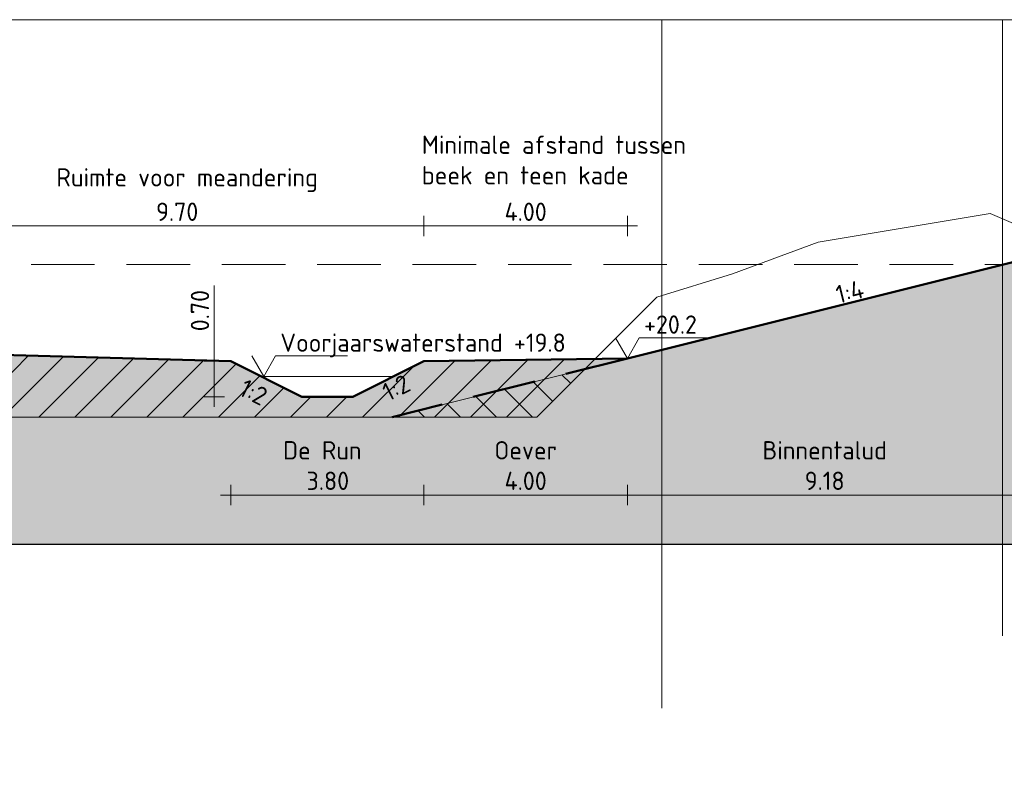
# Model space of a CAD drawing. Header units: metres. Extents: x 161377 to 162521, y 378914 to 379231.
# Tile 31 of 77: x 161842 to 161861, y 378914 to 378929. Entities that reach past the tile are written whole.
import ezdxf

# ---------------------------------------------------------------- set-up
doc = ezdxf.new("R2010")
doc.units = ezdxf.units.M
doc.linetypes.add('DASHED2', pattern=[0.375, 0.25, -0.125])
doc.linetypes.add('HIDDEN', pattern=[9.525, 6.35, -3.175])
for name, color, linetype, lineweight in [('B-WE-GR-MAAIVELD-GD', 253, 'Continuous', 18), ('N-XX-GW-GROND_TEELAARDE-WERK-A-200', 7, 'Continuous', 18), ('N-XX-GW-WATERGANG-GD', 90, 'Continuous', 50), ('X-XX-AL-HULPLIJN-G', 7, 'Continuous', 18), ('X-XX-AL-HULPLIJN-O', 7, 'Continuous', 18), ('X-XX-AL-M', 7, 'Continuous', 18), ('X-XX-AL-NAP-M', 7, 'Continuous', 18)]:
    doc.layers.add(name, color=color, linetype=linetype, lineweight=lineweight)
doc.layers.add('N-WE-GW-GROND-A', color=7, linetype='Continuous', lineweight=35, true_color=0xffdf7f)
doc.layers.add('waterspiegel', color=7, linetype='Continuous', lineweight=13, true_color=0x0544ff)
doc.styles.add('RH-NLCS-A', font='NLCS-ISO.ttf')
doc.dimstyles.new('RH-NLCS-IT-A$0', dxfattribs={"dimscale": 0, "dimtxt": 2.5, "dimasz": 2.5, "dimexe": 1, "dimexo": 5, "dimgap": 0.5, "dimtad": 1, "dimzin": 1, "dimdsep": 46, "dimtxsty": 'RH-NLCS-A', "dimcen": 2.5, "dimdle": 1, "dimclrd": 256, "dimclre": 8, "dimclrt": 256, "dimadec": 0, "dimazin": 0, "dimtfac": 1, "dimtmove": 0, "dimatfit": 3, "dimfxl": 1, "dimfxlon": 1, "dimlwd": -1, "dimlwe": 13, "dimarcsym": 1})

# ---------------------------------------------------------------- blocks, each defined once
blk = doc.blocks.new('Peilmaat')
blk.add_lwpolyline([(-0.162, 0.28), (0, 0), (0.162, 0.28), (1.142, 0.28)])
at = {"style": 'RH-NLCS-A'}
blk.add_attdef('NAP', (0.227, 0.337), '', height=0.25, dxfattribs=at)
blk = doc.blocks.new('*D141')
at = {"layer": 'Defpoints', "color": 0, "transparency": 16777216}
for p in [(161849.916, 378922.405), (161853.915, 378922.461), (161853.915, 378919.773)]:
    blk.add_point(p, dxfattribs=at)
at = {"layer": 'X-XX-AL-M', "color": 8, "linetype": 'HIDDEN', "lineweight": 13, "transparency": 16777216}
for p, q in [((161849.916, 378919.973), (161849.916, 378919.573)), ((161853.915, 378919.973), (161853.915, 378919.573))]:
    blk.add_line(p, q, dxfattribs=at)
at = {"layer": 'X-XX-AL-M', "transparency": 16777216}
blk.add_line((161849.716, 378919.773), (161854.115, 378919.773), dxfattribs=at)
at = {"layer": 'X-XX-AL-M', "transparency": 16777216, "insert": (161851.915, 378920.353), "char_height": 0.36, "width": 5.1301, "attachment_point": 5, "style": 'RH-NLCS-A'}
blk.add_mtext('Oever \\P4.00', dxfattribs=at)
blk = doc.blocks.new('_None')
blk = doc.blocks.new('*D142')
at = {"layer": 'Defpoints', "color": 0, "transparency": 16777216}
for p in [(161863.092, 378924.755), (161853.915, 378922.461), (161863.092, 378919.773)]:
    blk.add_point(p, dxfattribs=at)
at = {"layer": 'X-XX-AL-M', "color": 8, "linetype": 'HIDDEN', "lineweight": 13, "transparency": 16777216}
for p, q in [((161853.915, 378919.973), (161853.915, 378919.573)), ((161863.092, 378919.973), (161863.092, 378919.573))]:
    blk.add_line(p, q, dxfattribs=at)
at = {"layer": 'X-XX-AL-M', "transparency": 16777216}
blk.add_line((161853.715, 378919.773), (161863.292, 378919.773), dxfattribs=at)
at = {"layer": 'X-XX-AL-M', "transparency": 16777216, "insert": (161857.793, 378920.353), "char_height": 0.36, "attachment_point": 5, "style": 'RH-NLCS-A'}
blk.add_mtext('Binnentalud \\P9.18', dxfattribs=at)
blk = doc.blocks.new('*D144')
at = {"layer": 'Defpoints', "color": 0, "transparency": 16777216}
for p in [(161846.118, 378922.405), (161849.916, 378922.405), (161849.916, 378919.773)]:
    blk.add_point(p, dxfattribs=at)
at = {"layer": 'X-XX-AL-M', "color": 8, "linetype": 'HIDDEN', "lineweight": 13, "transparency": 16777216}
for p, q in [((161846.118, 378919.973), (161846.118, 378919.573)), ((161849.916, 378919.973), (161849.916, 378919.573))]:
    blk.add_line(p, q, dxfattribs=at)
at = {"layer": 'X-XX-AL-M', "transparency": 16777216}
blk.add_line((161845.918, 378919.773), (161850.116, 378919.773), dxfattribs=at)
at = {"layer": 'X-XX-AL-M', "transparency": 16777216, "insert": (161847.917, 378920.353), "char_height": 0.36, "attachment_point": 5, "style": 'RH-NLCS-A'}
blk.add_mtext('De Run\\P 3.80', dxfattribs=at)
blk = doc.blocks.new('*D146')
at = {"layer": 'Defpoints', "color": 0, "transparency": 16777216}
for p in [(161853.915, 378925.065), (161849.916, 378922.405), (161853.915, 378922.461)]:
    blk.add_point(p, dxfattribs=at)
at = {"layer": 'X-XX-AL-M', "color": 8, "linetype": 'HIDDEN', "lineweight": 13, "transparency": 16777216}
for p, q in [((161849.916, 378924.865), (161849.916, 378925.265)), ((161853.915, 378924.865), (161853.915, 378925.265))]:
    blk.add_line(p, q, dxfattribs=at)
at = {"layer": 'X-XX-AL-M', "transparency": 16777216}
blk.add_line((161849.716, 378925.065), (161854.115, 378925.065), dxfattribs=at)
at = {"layer": 'X-XX-AL-M', "transparency": 16777216, "insert": (161851.915, 378925.645), "char_height": 0.36, "width": 5.1301, "attachment_point": 5, "style": 'RH-NLCS-A'}
blk.add_mtext('\\P4.00', dxfattribs=at)
blk = doc.blocks.new('*D149')
at = {"layer": 'Defpoints', "color": 0, "transparency": 16777216}
for p in [(161849.915, 378925.065), (161849.915, 378922.405), (161840.216, 378919.773)]:
    blk.add_point(p, dxfattribs=at)
at = {"layer": 'X-XX-AL-M', "color": 8, "linetype": 'HIDDEN', "lineweight": 13, "transparency": 16777216}
for p, q in [((161840.216, 378924.865), (161840.216, 378925.265)), ((161849.915, 378924.865), (161849.915, 378925.265))]:
    blk.add_line(p, q, dxfattribs=at)
at = {"layer": 'X-XX-AL-M', "transparency": 16777216}
blk.add_line((161840.016, 378925.065), (161850.115, 378925.065), dxfattribs=at)
at = {"layer": 'X-XX-AL-M', "transparency": 16777216, "insert": (161845.065, 378925.645), "char_height": 0.36, "width": 5.1301, "attachment_point": 5, "style": 'RH-NLCS-A'}
blk.add_mtext('\\P9.70', dxfattribs=at)
blk = doc.blocks.new('*D150')
at = {"layer": 'Defpoints', "color": 0, "transparency": 16777216}
for p in [(161845.793, 378922.405), (161848.518, 378922.405), (161848.518, 378921.705)]:
    blk.add_point(p, dxfattribs=at)
at = {"layer": 'X-XX-AL-M', "transparency": 16777216}
for p, q in [((161845.793, 378922.405), (161845.793, 378923.897)), ((161845.793, 378921.505), (161845.793, 378922.405))]:
    blk.add_line(p, q, dxfattribs=at)
at = {"layer": 'X-XX-AL-M', "color": 8, "linetype": 'HIDDEN', "lineweight": 13, "transparency": 16777216}
for p, q in [((161845.993, 378922.405), (161845.593, 378922.405)), ((161845.993, 378921.705), (161845.593, 378921.705))]:
    blk.add_line(p, q, dxfattribs=at)
at = {"layer": 'X-XX-AL-M', "transparency": 16777216, "insert": (161845.513, 378923.401), "char_height": 0.36, "attachment_point": 5, "rotation": 90, "style": 'RH-NLCS-A'}
blk.add_mtext('0.70', dxfattribs=at)

msp = doc.modelspace()

# ---------------------------------------------------------------- hatches: boundary and pattern name
at = {"layer": 'N-WE-GW-GROND-A', "transparency": 33554508}
h = msp.add_hatch(color=256, dxfattribs=at)
h.dxf.hatch_style = 1
h.paths.add_polyline_path([(161868.092, 378924.755), (161863.092, 378924.755), (161853.915, 378922.461), (161849.915, 378922.405), (161848.518, 378921.705), (161847.518, 378921.705), (161846.118, 378922.405), (161835.215, 378922.705), (161831.626, 378922.994), (161830.627, 378923.044), (161827.193, 378922.821), (161827.193, 378918.805), (161888.142, 378918.805), (161888.142, 378922.498), (161882.867, 378922.506), (161881.367, 378921.506), (161880.867, 378921.506), (161879.367, 378922.501)])
at = {"layer": 'N-XX-GW-GROND_TEELAARDE-WERK-A-200'}
h = msp.add_hatch(dxfattribs=at)
h.set_pattern_fill('AGW-WERK_AANVULLEN', color=256, scale=0.1, pattern_type=2)
h.set_pattern_definition([(45, (0, -281.4214), (-0.3535533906, 0.3535533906), [])])
h.paths.add_polyline_path([(161846.118, 378922.405), (161839.664, 378922.583), (161840.942, 378921.305), (161849.292, 378921.305), (161852.132, 378921.305), (161853.279, 378922.452), (161849.915, 378922.405), (161848.518, 378921.705), (161847.518, 378921.705)])
h = msp.add_hatch(dxfattribs=at)
h.set_pattern_fill('AGW-WERK_AANVULLEN', color=256, scale=0.1, angle=90, pattern_type=2)
h.set_pattern_definition([(135, (0, -281.4214), (-0.3535533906, -0.3535533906), [])])
h.paths.add_polyline_path([(161853.079, 378922.252), (161849.292, 378921.305), (161852.132, 378921.305)])

# ---------------------------------------------------------------- linework, layer by layer
msp.add_lwpolyline([(161888.142, 378922.498), (161888.047, 378922.498), (161882.859, 378922.501), (161881.367, 378921.506), (161880.867, 378921.506), (161879.338, 378922.506), (161868.092, 378924.755), (161863.092, 378924.755), (161853.915, 378922.461), (161849.915, 378922.405), (161848.518, 378921.705), (161847.518, 378921.705), (161846.118, 378922.405), (161835.215, 378922.705), (161835.215, 378922.705), (161831.626, 378922.994), (161830.627, 378923.044), (161827.193, 378922.821), (161827.193, 378918.805), (161888.142, 378918.805)], close=True)
at = {"layer": 'B-WE-GR-MAAIVELD-GD', "flags": 128}
msp.add_lwpolyline([(161827.193, 378922.821), (161827.286, 378922.826), (161830.627, 378923.044), (161831.626, 378922.994), (161835.697, 378922.669), (161835.842, 378922.655), (161837.565, 378922.712), (161839.492, 378922.755), (161840.942, 378921.305), (161852.132, 378921.305), (161854.492, 378923.665), (161855.978, 378924.127), (161857.666, 378924.748), (161861.048, 378925.309), (161862.006, 378924.901)], dxfattribs=at)
at = {"layer": 'N-XX-GW-WATERGANG-GD'}
for points in [[(161853.915, 378922.461), (161863.092, 378924.755), (161868.092, 378924.755), (161879.338, 378922.506)], [(161846.118, 378922.405), (161835.215, 378922.705)], [(161846.118, 378922.405), (161847.518, 378921.705), (161848.518, 378921.705), (161849.915, 378922.405)], [(161849.915, 378922.405), (161853.915, 378922.461)]]:
    msp.add_lwpolyline(points, dxfattribs=at)
at = {"layer": 'N-XX-GW-WATERGANG-GD', "linetype": 'DASHED2', "ltscale": 5}
msp.add_lwpolyline([(161853.915, 378922.461), (161849.292, 378921.305)], dxfattribs=at)
at = {"layer": 'waterspiegel', "linetype": 'DASHED2', "ltscale": 5}
msp.add_line((161827.193, 378924.305), (161861.292, 378924.305), dxfattribs=at)
at = {"layer": 'waterspiegel'}
msp.add_line((161846.718, 378922.105), (161849.316, 378922.105), dxfattribs=at)
at = {"layer": 'X-XX-AL-HULPLIJN-G'}
for points in [[(161854.59, 378929.123), (161831.69, 378929.123), (161831.69, 378914.339)], [(161861.29, 378929.123), (161854.59, 378929.123), (161854.59, 378915.582)], [(161866.49, 378929.123), (161861.29, 378929.123), (161861.29, 378917.007)], [(161858.203, 378923.533), (161863.092, 378924.755)]]:
    msp.add_lwpolyline(points, dxfattribs=at)
for points in [[(161846.118, 378922.405), (161839.664, 378922.583), (161840.942, 378921.305), (161849.292, 378921.305), (161852.132, 378921.305), (161853.279, 378922.452), (161849.915, 378922.405), (161848.518, 378921.705), (161847.518, 378921.705)], [(161853.079, 378922.252), (161849.292, 378921.305), (161852.132, 378921.305)]]:
    msp.add_lwpolyline(points, close=True, dxfattribs=at)
at = {"layer": 'X-XX-AL-HULPLIJN-O'}
msp.add_lwpolyline([(161827.193, 378922.821), (161827.193, 378918.805), (161888.142, 378918.805), (161888.142, 378922.553)], dxfattribs=at)

# ---------------------------------------------------------------- block references
at = {"layer": 'waterspiegel', "xscale": 1.44, "yscale": 1.44, "zscale": 1.44}
msp.add_blockref('Peilmaat', (161846.766, 378922.105), dxfattribs=at).add_auto_attribs({'NAP': 'Voorjaarswaterstand +19.8'})
at = {"layer": 'X-XX-AL-NAP-M', "xscale": 1.44, "yscale": 1.44, "zscale": 1.44}
msp.add_blockref('Peilmaat', (161853.915, 378922.461), dxfattribs=at).add_auto_attribs({'NAP': '+20.2'})

# ---------------------------------------------------------------- texts
at = {"layer": 'X-XX-AL-M', "style": 'RH-NLCS-A'}
msp.add_text('Ruimte voor meandering', height=0.36, dxfattribs=at).set_placement((161842.691, 378925.842))
at = {"layer": 'X-XX-AL-M', "insert": (161849.874, 378926.843), "char_height": 0.36, "width": 6.02563, "attachment_point": 1, "style": 'RH-NLCS-A'}
msp.add_mtext('Minimale afstand tussen beek en teen kade', dxfattribs=at)
at = {"layer": 'X-XX-AL-M', "char_height": 0.36, "width": 0.89861, "attachment_point": 1, "style": 'RH-NLCS-A'}
for s, insert, rotation in [('1:4', (161857.979, 378923.882), 14.04), ('1:2', (161849.057, 378921.929), 26.62), ('1:2', (161846.413, 378922.072), 333.43)]:
    msp.add_mtext(s, dxfattribs=dict(at, insert=insert, rotation=rotation))

# ---------------------------------------------------------------- dimensions: what is measured, and where the dimension line sits
at = {"layer": 'X-XX-AL-M'}
for base, p1, p2, text, picture, middle in [((161849.915, 378925.065), (161840.216, 378919.773), (161849.915, 378922.405), '\\P<>', '*D149', (161845.065, 378925.065)), ((161853.915, 378925.065), (161849.916, 378922.405), (161853.915, 378922.461), '\\P<>', '*D146', (161851.915, 378925.065)), ((161863.092, 378919.773), (161853.915, 378922.461), (161863.092, 378924.755), 'Binnentalud \\P<>', '*D142', (161857.793, 378919.773)), ((161849.916, 378919.773), (161846.118, 378922.405), (161849.916, 378922.405), 'De Run\\P <>', '*D144', (161847.917, 378919.773)), ((161853.915, 378919.773), (161849.916, 378922.405), (161853.915, 378922.461), 'Oever \\P<>', '*D141', (161851.915, 378919.773))]:
    dim = msp.add_linear_dim(base=base, p1=p1, p2=p2, text=text, dimstyle='RH-NLCS-IT-A$0', override={"dimtxt": 1.8, "dimblk1": 'None', "dimblk2": 'None', "dimsah": 1}, dxfattribs=at)
    dim.commit()
    dim.dimension.update_dxf_attribs({"geometry": picture, "text_midpoint": middle, "dimtype": 160})
dim = msp.add_aligned_dim(p1=(161848.518, 378921.705), p2=(161848.518, 378922.405), distance=2.725, dimstyle='RH-NLCS-IT-A$0', override={"dimtxt": 1.8, "dimblk1": 'None', "dimblk2": 'None', "dimsah": 1}, dxfattribs=at)
dim.commit()
dim.dimension.update_dxf_attribs({"geometry": '*D150', "text_midpoint": (161845.513, 378923.401)})

doc.saveas('drawing.dxf')
